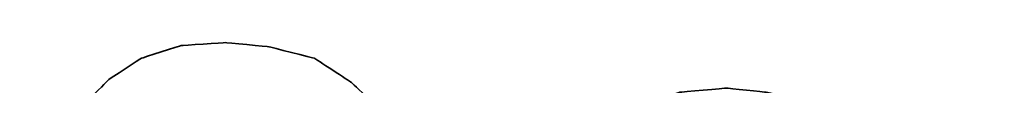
# Model space of a CAD drawing. Header units: millimetres. Extents: x 16.2 to 116, y 28.2 to 93.3.
# Tile 33 of 54: x 101.0044 to 102.5181, y 55.709 to 55.7748. Entities that reach past the tile are written whole.
import ezdxf

# ---------------------------------------------------------------- set-up
doc = ezdxf.new("R2010")
doc.units = ezdxf.units.MM
doc.layers.add('DIM', color=4, linetype='Continuous')
doc.layers.add('layer 1', color=7, linetype='Continuous')

# ---------------------------------------------------------------- blocks, each defined once
blk = doc.blocks.new('TBI MOTION logo(完整正式版)')
at = {"layer": 'layer 1', "color": 22, "lineweight": 35}
blk.add_open_spline([(-64.65375, -6.863749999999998), (-64.65375, -6.863749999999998), (-64.84375, -7.296249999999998), (-64.84375, -7.296249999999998), (-64.84375, -7.296249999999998), (-64.84375, -7.296249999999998), (-64.86875, -7.34375), (-64.86875, -7.34375), (-64.86875, -7.34375), (-64.86875, -7.34375), (-64.86875, -7.36875), (-64.86875, -7.36875), (-64.86875, -7.36875), (-64.86875, -7.36875), (-65.15375, -7.653749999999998), (-65.15375, -7.653749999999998), (-65.15375, -7.653749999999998), (-65.15375, -7.653749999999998), (-65.17875, -7.653749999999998), (-65.17875, -7.653749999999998), (-65.17875, -7.653749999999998), (-65.17875, -7.653749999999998), (-65.20375, -7.678749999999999), (-65.20375, -7.678749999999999), (-65.20375, -7.678749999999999), (-65.20375, -7.678749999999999), (-65.58875, -7.871249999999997), (-65.58875, -7.871249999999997), (-65.58875, -7.871249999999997), (-65.58875, -7.871249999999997), (-65.63375, -7.871249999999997), (-65.63375, -7.871249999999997), (-65.63375, -7.871249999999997), (-65.63375, -7.871249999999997), (-65.65875, -7.893749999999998), (-65.65875, -7.893749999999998), (-65.65875, -7.893749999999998), (-65.65875, -7.893749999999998), (-66.09375, -7.943749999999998), (-66.09375, -7.943749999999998), (-66.09375, -7.943749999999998), (-66.09375, -7.943749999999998), (-66.11375, -7.943749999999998), (-66.11375, -7.943749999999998), (-66.11375, -7.943749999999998), (-66.11375, -7.943749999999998), (-66.16375, -7.943749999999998), (-66.16375, -7.943749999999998), (-66.16375, -7.943749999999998), (-66.16375, -7.943749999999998), (-66.30875, -7.943749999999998), (-66.30875, -7.943749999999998), (-66.30875, -7.943749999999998), (-66.30875, -7.943749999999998), (-66.69375, -7.943749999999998), (-66.69375, -7.943749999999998), (-66.69375, -7.943749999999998), (-66.69375, -7.943749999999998), (-67.07375, -7.943749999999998), (-67.07375, -7.943749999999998), (-67.07375, -7.943749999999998), (-67.07375, -7.943749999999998), (-67.12375, -7.943749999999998), (-67.12375, -7.943749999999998), (-67.12375, -7.943749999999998), (-67.12375, -7.943749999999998), (-67.12375, -7.966249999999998), (-67.12375, -7.966249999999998), (-67.12375, -7.966249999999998), (-67.12375, -7.966249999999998), (-67.14875, -7.991249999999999), (-67.14875, -7.991249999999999), (-67.14875, -7.991249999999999), (-67.14875, -7.991249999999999), (-67.24375, -8.34875), (-67.24375, -8.34875), (-67.24375, -8.34875), (-67.24375, -8.34875), (-67.31374999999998, -8.68625), (-67.31374999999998, -8.68625), (-67.31374999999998, -8.68625), (-67.31374999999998, -8.68625), (-67.26875, -8.68625), (-67.26875, -8.68625), (-67.26875, -8.68625), (-67.26875, -8.68625), (-67.07375, -8.68625), (-67.07375, -8.68625), (-67.07375, -8.68625), (-67.07375, -8.68625), (-66.54875, -8.68625), (-66.54875, -8.68625), (-66.54875, -8.68625), (-66.54875, -8.68625), (-65.82625, -8.68625), (-65.82625, -8.68625), (-65.82625, -8.68625), (-65.82625, -8.68625), (-65.01375, -8.68625), (-65.01375, -8.68625), (-65.01375, -8.68625), (-65.01375, -8.68625), (-64.05375, -8.68625), (-64.05375, -8.68625), (-64.05375, -8.68625), (-64.05375, -8.68625), (-62.08375, -8.68625), (-62.08375, -8.68625), (-62.08375, -8.68625), (-62.08375, -8.68625), (-60.06875, -8.68625), (-60.06875, -8.68625), (-60.06875, -8.68625), (-60.06875, -8.68625), (-59.10875, -8.68625), (-59.10875, -8.68625), (-59.10875, -8.68625), (-59.10875, -8.68625), (-58.29375, -8.68625), (-58.29375, -8.68625), (-58.29375, -8.68625), (-58.29375, -8.68625), (-57.57374999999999, -8.68625), (-57.57374999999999, -8.68625), (-57.57374999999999, -8.68625), (-57.57374999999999, -8.68625), (-57.04875, -8.68625), (-57.04875, -8.68625), (-57.04875, -8.68625), (-57.04875, -8.68625), (-56.85375, -8.68625), (-56.85375, -8.68625), (-56.85375, -8.68625), (-56.85375, -8.68625), (-56.70875, -8.68625), (-56.70875, -8.68625), (-56.70875, -8.68625), (-56.70875, -8.68625), (-56.61375, -8.68625), (-56.61375, -8.68625), (-56.61375, -8.68625), (-56.61375, -8.68625), (-56.56875, -8.68625), (-56.56875, -8.68625), (-56.56875, -8.68625), (-56.56875, -8.68625), (-55.65375, -8.638749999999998), (-55.65375, -8.638749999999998), (-55.65375, -8.638749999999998), (-55.65375, -8.638749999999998), (-54.76874999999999, -8.51875), (-54.76874999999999, -8.51875), (-54.76874999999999, -8.51875), (-54.76874999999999, -8.51875), (-53.90375, -8.30375), (-53.90375, -8.30375), (-53.90375, -8.30375), (-53.90375, -8.30375), (-53.08875, -8.03875), (-53.08875, -8.03875), (-53.08875, -8.03875), (-53.08875, -8.03875), (-52.34375, -7.653749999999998), (-52.34375, -7.653749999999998), (-52.34375, -7.653749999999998), (-52.34375, -7.653749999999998), (-51.69875, -7.296249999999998), (-51.69875, -7.296249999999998), (-51.69875, -7.296249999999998), (-51.69875, -7.296249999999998), (-51.21875, -6.911249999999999), (-51.21875, -6.911249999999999), (-51.21875, -6.911249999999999), (-51.21875, -6.911249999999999), (-50.83375, -6.50375), (-50.83375, -6.50375), (-50.83375, -6.50375), (-50.83375, -6.50375), (-50.44875, -5.94875), (-50.44875, -5.94875), (-50.44875, -5.94875), (-50.44875, -5.94875), (-50.13875, -5.303749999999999), (-50.13875, -5.303749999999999), (-50.13875, -5.303749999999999), (-50.13875, -5.303749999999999), (-49.99375, -4.653749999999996), (-49.99375, -4.653749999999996), (-49.99375, -4.653749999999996), (-49.99375, -4.653749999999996), (-49.92375, -3.98375), (-49.92375, -3.98375), (-49.92375, -3.98375), (-49.92375, -3.98375), (-49.99375, -3.19374), (-49.99375, -3.19374), (-49.99375, -3.19374), (-49.99375, -3.19374), (-50.23374, -2.44874), (-50.23374, -2.44874), (-50.23374, -2.44874), (-50.23374, -2.44874), (-50.59375, -1.87374), (-50.59375, -1.87374), (-50.59375, -1.87374), (-50.59375, -1.87374), (-51.09875, -1.31874), (-51.09875, -1.31874), (-51.09875, -1.31874), (-51.09875, -1.31874), (-51.74375, -0.81875), (-51.74375, -0.81875), (-51.74375, -0.81875), (-51.74375, -0.81875), (-52.53875, -0.48125), (-52.53875, -0.48125), (-52.53875, -0.48125), (-52.53875, -0.48125), (-53.47375, -0.21875), (-53.47375, -0.21875), (-53.47375, -0.21875), (-53.47375, -0.21875), (-54.52875, -0.04874), (-54.52875, -0.04874), (-54.52875, -0.04874), (-54.52875, -0.04874), (-55.65375, 0.12125), (-55.65375, 0.12125), (-55.65375, 0.12125), (-55.65375, 0.12125), (-54.50375, 0.28624), (-54.50375, 0.28624), (-54.50375, 0.28624), (-54.50375, 0.28624), (-53.83375, 0.38124), (-53.83375, 0.38124), (-53.83375, 0.38124), (-53.83375, 0.38124), (-53.18375, 0.50125), (-53.18375, 0.50125), (-53.18375, 0.50125), (-53.18375, 0.50125), (-52.55875, 0.6687400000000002), (-52.55875, 0.6687400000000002), (-52.55875, 0.6687400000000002), (-52.55875, 0.6687400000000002), (-52.03375, 0.86124), (-52.03375, 0.86124), (-52.03375, 0.86124), (-52.03375, 0.86124), (-51.50374, 1.031239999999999), (-51.50374, 1.031239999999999), (-51.50374, 1.031239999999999), (-51.50374, 1.031239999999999), (-51.09875, 1.271249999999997), (-51.09875, 1.271249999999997), (-51.09875, 1.271249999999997), (-51.09875, 1.271249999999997), (-50.71374999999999, 1.48624), (-50.71374999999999, 1.48624), (-50.71374999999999, 1.48624), (-50.71374999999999, 1.48624), (-50.37625, 1.77625), (-50.37625, 1.77625), (-50.37625, 1.77625), (-50.37625, 1.77625), (-49.82375, 2.37625), (-49.82375, 2.37625), (-49.82375, 2.37625), (-49.82375, 2.37625), (-49.41875, 2.996249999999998), (-49.41875, 2.996249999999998), (-49.41875, 2.996249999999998), (-49.41875, 2.996249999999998), (-49.22375, 3.766249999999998), (-49.22375, 3.766249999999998), (-49.22375, 3.766249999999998), (-49.22375, 3.766249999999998), (-49.15375, 4.50874), (-49.15375, 4.50874), (-49.15375, 4.50874), (-49.15375, 4.50874), (-49.20374999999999, 5.251249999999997), (-49.20374999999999, 5.251249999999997), (-49.20374999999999, 5.251249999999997), (-49.20374999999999, 5.251249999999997), (-49.41875, 5.926249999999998), (-49.41875, 5.926249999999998), (-49.41875, 5.926249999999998), (-49.41875, 5.926249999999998), (-49.77875, 6.47625), (-49.77875, 6.47625), (-49.77875, 6.47625), (-49.77875, 6.47625), (-50.33125, 7.026239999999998), (-50.33125, 7.026239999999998), (-50.33125, 7.026239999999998), (-50.33125, 7.026239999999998), (-51.00125, 7.43625), (-51.00125, 7.43625), (-51.00125, 7.43625), (-51.00125, 7.43625), (-51.79375, 7.72625), (-51.79375, 7.72625), (-51.79375, 7.72625), (-51.79375, 7.72625), (-52.72874999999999, 7.891239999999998), (-52.72874999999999, 7.891239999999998), (-52.72874999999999, 7.891239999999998), (-52.72874999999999, 7.891239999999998), (-53.83375, 7.98625), (-53.83375, 7.98625), (-53.83375, 7.98625), (-53.83375, 7.98625), (-53.92875, 7.98625), (-53.92875, 7.98625), (-53.92875, 7.98625), (-53.92875, 7.98625), (-54.26375, 7.98625), (-54.26375, 7.98625), (-54.26375, 7.98625), (-54.26375, 7.98625), (-54.74375, 7.98625), (-54.74375, 7.98625), (-54.74375, 7.98625), (-54.74375, 7.98625), (-55.36875, 7.98625), (-55.36875, 7.98625), (-55.36875, 7.98625), (-55.36875, 7.98625), (-56.13375, 7.98625), (-56.13375, 7.98625), (-56.13375, 7.98625), (-56.13375, 7.98625), (-56.94874999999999, 7.98625), (-56.94874999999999, 7.98625), (-56.94874999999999, 7.98625), (-56.94874999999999, 7.98625), (-58.77625, 7.98625), (-58.77625, 7.98625), (-58.77625, 7.98625), (-58.77625, 7.98625), (-60.59875, 7.98625), (-60.59875, 7.98625), (-60.59875, 7.98625), (-60.59875, 7.98625), (-61.41375, 7.98625), (-61.41375, 7.98625), (-61.41375, 7.98625), (-61.41375, 7.98625), (-62.17875, 7.98625), (-62.17875, 7.98625), (-62.17875, 7.98625), (-62.17875, 7.98625), (-62.80375, 7.98625), (-62.80375, 7.98625), (-62.80375, 7.98625), (-62.80375, 7.98625), (-63.30625, 7.98625), (-63.30625, 7.98625), (-63.30625, 7.98625), (-63.30625, 7.98625), (-63.57375, 7.98625), (-63.57375, 7.98625), (-63.57375, 7.98625), (-63.57375, 7.98625), (-63.57375, 7.96375), (-63.57375, 7.96375), (-63.57375, 7.96375), (-63.57375, 7.96375), (-63.59875, 7.94125), (-63.59875, 7.94125), (-63.59875, 7.94125), (-63.59875, 7.94125), (-63.69375, 7.55625), (-63.69375, 7.55625), (-63.69375, 7.55625), (-63.69375, 7.55625), (-63.76375, 7.246239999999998), (-63.76375, 7.246239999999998), (-63.76375, 7.246239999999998), (-63.76375, 7.246239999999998), (-63.23875000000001, 7.246239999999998), (-63.23875000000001, 7.246239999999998), (-63.23875000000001, 7.246239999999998), (-63.23875000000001, 7.246239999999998), (-62.75875, 7.246239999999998), (-62.75875, 7.246239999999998), (-62.75875, 7.246239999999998), (-62.75875, 7.246239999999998), (-62.61124999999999, 7.246239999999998), (-62.61124999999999, 7.246239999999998), (-62.61124999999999, 7.246239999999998), (-62.61124999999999, 7.246239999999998), (-62.56624999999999, 7.246239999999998), (-62.56624999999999, 7.246239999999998), (-62.56624999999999, 7.246239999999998), (-62.56624999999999, 7.246239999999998), (-62.22875, 7.246239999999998), (-62.22875, 7.246239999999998), (-62.22875, 7.246239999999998), (-62.22875, 7.246239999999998), (-62.20375, 7.246239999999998), (-62.20375, 7.246239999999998), (-62.20375, 7.246239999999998), (-62.20375, 7.246239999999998), (-62.17875, 7.21875), (-62.17875, 7.21875), (-62.17875, 7.21875), (-62.17875, 7.21875), (-61.96374999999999, 7.171249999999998), (-61.96374999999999, 7.171249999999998), (-61.96374999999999, 7.171249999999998), (-61.96374999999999, 7.171249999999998), (-61.72375, 7.126239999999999), (-61.72375, 7.126239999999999), (-61.72375, 7.126239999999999), (-61.72375, 7.126239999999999), (-61.70374999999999, 7.126239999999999), (-61.70374999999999, 7.126239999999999), (-61.70374999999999, 7.126239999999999), (-61.70374999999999, 7.126239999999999), (-61.55875, 7.076239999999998), (-61.55875, 7.076239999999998), (-61.55875, 7.076239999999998), (-61.55875, 7.076239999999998), (-61.50875, 7.076239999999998), (-61.50875, 7.076239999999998), (-61.50875, 7.076239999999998), (-61.50875, 7.076239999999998), (-61.48375, 7.026239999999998), (-61.48375, 7.026239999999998), (-61.48375, 7.026239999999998), (-61.48375, 7.026239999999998), (-61.31875, 6.83375), (-61.31875, 6.83375), (-61.31875, 6.83375), (-61.31875, 6.83375), (-61.29375, 6.81125), (-61.29375, 6.81125), (-61.29375, 6.81125), (-61.29375, 6.81125), (-61.29375, 6.786249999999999), (-61.29375, 6.786249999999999), (-61.29375, 6.786249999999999), (-61.29375, 6.786249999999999), (-61.19875, 6.50124), (-61.19875, 6.50124), (-61.19875, 6.50124), (-61.19875, 6.50124), (-61.17375, 6.45124), (-61.17375, 6.45124), (-61.17375, 6.45124), (-61.17375, 6.45124), (-61.19875, 6.40625), (-61.19875, 6.40625), (-61.19875, 6.40625), (-61.19875, 6.40625), (-61.26875, 5.99624), (-61.26875, 5.99624), (-61.26875, 5.99624), (-61.26875, 5.99624), (-61.26875, 5.85125), (-61.26875, 5.85125), (-61.26875, 5.85125), (-61.26875, 5.85125), (-61.26875, 5.826249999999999), (-61.26875, 5.826249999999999), (-61.26875, 5.826249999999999), (-61.26875, 5.826249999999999), (-61.29375, 5.80625), (-61.29375, 5.80625), (-61.29375, 5.80625), (-61.29375, 5.80625), (-61.34125, 5.661249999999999), (-61.34125, 5.661249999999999), (-61.34125, 5.661249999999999), (-61.34125, 5.661249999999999), (-61.41375, 5.44625), (-61.41375, 5.44625), (-61.41375, 5.44625), (-61.41375, 5.44625), (-61.48375, 5.15625), (-61.48375, 5.15625), (-61.48375, 5.15625), (-61.48375, 5.15625), (-61.58375, 4.82124), (-61.58375, 4.82124), (-61.58375, 4.82124), (-61.58375, 4.82124), (-61.79875, 4.00375), (-61.79875, 4.00375), (-61.79875, 4.00375), (-61.79875, 4.00375), (-62.05875, 2.996249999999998), (-62.05875, 2.996249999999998), (-62.05875, 2.996249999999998), (-62.05875, 2.996249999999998), (-62.34875, 1.916249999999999), (-62.34875, 1.916249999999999), (-62.34875, 1.916249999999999), (-62.34875, 1.916249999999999), (-62.97375, -0.4112399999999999), (-62.97375, -0.4112399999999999), (-62.97375, -0.4112399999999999), (-62.97375, -0.4112399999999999), (-63.59875, -2.75875), (-63.59875, -2.75875), (-63.59875, -2.75875), (-63.59875, -2.75875), (-63.88374999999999, -3.863739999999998), (-63.88374999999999, -3.863739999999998), (-63.88374999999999, -3.863739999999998), (-63.88374999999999, -3.863739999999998), (-64.14875, -4.823739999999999), (-64.14875, -4.823739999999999), (-64.14875, -4.823739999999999), (-64.14875, -4.823739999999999), (-64.36375, -5.64125), (-64.36375, -5.64125), (-64.36375, -5.64125), (-64.36375, -5.64125), (-64.43625, -5.97625), (-64.43625, -5.97625), (-64.43625, -5.97625), (-64.43625, -5.97625), (-64.50875, -6.286249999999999), (-64.50875, -6.286249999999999), (-64.50875, -6.286249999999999), (-64.50875, -6.286249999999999), (-64.50875, -6.308749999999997), (-64.50875, -6.308749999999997), (-64.50875, -6.308749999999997), (-64.50875, -6.308749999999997), (-64.57875, -6.50375), (-64.57875, -6.50375), (-64.57875, -6.50375), (-64.57875, -6.50375), (-64.62875, -6.69625), (-64.62875, -6.69625), (-64.62875, -6.69625), (-64.62875, -6.69625), (-64.62875, -6.768749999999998), (-64.62875, -6.768749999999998), (-64.62875, -6.768749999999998), (-64.62875, -6.768749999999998), (-64.62875, -6.813749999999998), (-64.62875, -6.813749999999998), (-64.62875, -6.813749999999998), (-64.62875, -6.813749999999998), (-64.62875, -6.83875), (-64.62875, -6.83875), (-64.62875, -6.83875), (-64.62875, -6.83875), (-64.65375, -6.863749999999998), (-64.65375, -6.863749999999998)], degree=3, knots=[0, 0, 0, 0, 0.0071942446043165, 0.0071942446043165, 0.0071942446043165, 0.0071942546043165, 0.0143884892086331, 0.0143884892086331, 0.0143884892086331, 0.0143884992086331, 0.0215827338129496, 0.0215827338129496, 0.0215827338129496, 0.0215827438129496, 0.0287769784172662, 0.0287769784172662, 0.0287769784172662, 0.0287769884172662, 0.0359712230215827, 0.0359712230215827, 0.0359712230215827, 0.0359712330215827, 0.0431654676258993, 0.0431654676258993, 0.0431654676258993, 0.0431654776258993, 0.0503597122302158, 0.0503597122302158, 0.0503597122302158, 0.0503597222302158, 0.0575539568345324, 0.0575539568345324, 0.0575539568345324, 0.0575539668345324, 0.0647482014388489, 0.0647482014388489, 0.0647482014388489, 0.0647482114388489, 0.0719424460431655, 0.0719424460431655, 0.0719424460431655, 0.0719424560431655, 0.079136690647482, 0.079136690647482, 0.079136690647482, 0.079136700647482, 0.0863309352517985, 0.0863309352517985, 0.0863309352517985, 0.0863309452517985, 0.0935251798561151, 0.0935251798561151, 0.0935251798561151, 0.0935251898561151, 0.1007194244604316, 0.1007194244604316, 0.1007194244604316, 0.1007194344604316, 0.1079136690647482, 0.1079136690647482, 0.1079136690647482, 0.1079136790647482, 0.1151079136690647, 0.1151079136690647, 0.1151079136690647, 0.1151079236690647, 0.1223021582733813, 0.1223021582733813, 0.1223021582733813, 0.1223021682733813, 0.1294964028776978, 0.1294964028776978, 0.1294964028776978, 0.1294964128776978, 0.1366906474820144, 0.1366906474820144, 0.1366906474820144, 0.1366906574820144, 0.1438848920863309, 0.1438848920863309, 0.1438848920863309, 0.1438849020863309, 0.1510791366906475, 0.1510791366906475, 0.1510791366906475, 0.1510791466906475, 0.158273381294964, 0.158273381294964, 0.158273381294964, 0.158273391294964, 0.1654676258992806, 0.1654676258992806, 0.1654676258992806, 0.1654676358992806, 0.1726618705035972, 0.1726618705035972, 0.1726618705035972, 0.1726618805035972, 0.1798561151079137, 0.1798561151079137, 0.1798561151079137, 0.1798561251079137, 0.1870503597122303, 0.1870503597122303, 0.1870503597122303, 0.1870503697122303, 0.1942446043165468, 0.1942446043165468, 0.1942446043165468, 0.1942446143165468, 0.2014388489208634, 0.2014388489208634, 0.2014388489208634, 0.2014388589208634, 0.2086330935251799, 0.2086330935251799, 0.2086330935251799, 0.2086331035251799, 0.2158273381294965, 0.2158273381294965, 0.2158273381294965, 0.2158273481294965, 0.2230215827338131, 0.2230215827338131, 0.2230215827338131, 0.2230215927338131, 0.2302158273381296, 0.2302158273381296, 0.2302158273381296, 0.2302158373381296, 0.2374100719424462, 0.2374100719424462, 0.2374100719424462, 0.2374100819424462, 0.2446043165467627, 0.2446043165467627, 0.2446043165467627, 0.2446043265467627, 0.2517985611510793, 0.2517985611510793, 0.2517985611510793, 0.2517985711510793, 0.2589928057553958, 0.2589928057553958, 0.2589928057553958, 0.2589928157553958, 0.2661870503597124, 0.2661870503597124, 0.2661870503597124, 0.2661870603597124, 0.273381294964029, 0.273381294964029, 0.273381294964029, 0.273381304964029, 0.2805755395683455, 0.2805755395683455, 0.2805755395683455, 0.2805755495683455, 0.2877697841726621, 0.2877697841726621, 0.2877697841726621, 0.2877697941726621, 0.2949640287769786, 0.2949640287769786, 0.2949640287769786, 0.2949640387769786, 0.3021582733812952, 0.3021582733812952, 0.3021582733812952, 0.3021582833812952, 0.3093525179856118, 0.3093525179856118, 0.3093525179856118, 0.3093525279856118, 0.3165467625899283, 0.3165467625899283, 0.3165467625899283, 0.3165467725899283, 0.3237410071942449, 0.3237410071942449, 0.3237410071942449, 0.3237410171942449, 0.3309352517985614, 0.3309352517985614, 0.3309352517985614, 0.3309352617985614, 0.338129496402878, 0.338129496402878, 0.338129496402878, 0.338129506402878, 0.3453237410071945, 0.3453237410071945, 0.3453237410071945, 0.3453237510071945, 0.3525179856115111, 0.3525179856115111, 0.3525179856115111, 0.3525179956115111, 0.3597122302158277, 0.3597122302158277, 0.3597122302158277, 0.3597122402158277, 0.3669064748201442, 0.3669064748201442, 0.3669064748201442, 0.3669064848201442, 0.3741007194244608, 0.3741007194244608, 0.3741007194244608, 0.3741007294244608, 0.3812949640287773, 0.3812949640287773, 0.3812949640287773, 0.3812949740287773, 0.3884892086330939, 0.3884892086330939, 0.3884892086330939, 0.3884892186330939, 0.3956834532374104, 0.3956834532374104, 0.3956834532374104, 0.3956834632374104, 0.4028776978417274, 0.4028776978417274, 0.4028776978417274, 0.4028777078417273, 0.4100719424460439, 0.4100719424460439, 0.4100719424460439, 0.4100719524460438, 0.4172661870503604, 0.4172661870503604, 0.4172661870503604, 0.4172661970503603, 0.4244604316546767, 0.4244604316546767, 0.4244604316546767, 0.4244604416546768, 0.4316546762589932, 0.4316546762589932, 0.4316546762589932, 0.4316546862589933, 0.4388489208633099, 0.4388489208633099, 0.4388489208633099, 0.4388489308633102, 0.4460431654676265, 0.4460431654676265, 0.4460431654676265, 0.4460431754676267, 0.453237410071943, 0.453237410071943, 0.453237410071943, 0.4532374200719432, 0.4604316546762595, 0.4604316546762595, 0.4604316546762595, 0.4604316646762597, 0.467625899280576, 0.467625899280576, 0.467625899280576, 0.467625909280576, 0.4748201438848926, 0.4748201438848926, 0.4748201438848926, 0.4748201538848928, 0.4820143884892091, 0.4820143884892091, 0.4820143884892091, 0.4820143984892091, 0.4892086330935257, 0.4892086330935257, 0.4892086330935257, 0.4892086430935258, 0.4964028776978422, 0.4964028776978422, 0.4964028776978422, 0.4964028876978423, 0.5035971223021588, 0.5035971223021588, 0.5035971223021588, 0.5035971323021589, 0.5107913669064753, 0.5107913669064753, 0.5107913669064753, 0.5107913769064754, 0.5179856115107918, 0.5179856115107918, 0.5179856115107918, 0.5179856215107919, 0.5251798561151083, 0.5251798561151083, 0.5251798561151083, 0.5251798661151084, 0.5323741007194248, 0.5323741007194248, 0.5323741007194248, 0.5323741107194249, 0.5395683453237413, 0.5395683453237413, 0.5395683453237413, 0.5395683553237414, 0.5467625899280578, 0.5467625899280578, 0.5467625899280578, 0.5467625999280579, 0.5539568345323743, 0.5539568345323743, 0.5539568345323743, 0.5539568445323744, 0.5611510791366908, 0.5611510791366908, 0.5611510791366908, 0.5611510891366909, 0.5683453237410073, 0.5683453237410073, 0.5683453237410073, 0.5683453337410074, 0.5755395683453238, 0.5755395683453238, 0.5755395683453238, 0.5755395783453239, 0.5827338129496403, 0.5827338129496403, 0.5827338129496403, 0.5827338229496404, 0.5899280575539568, 0.5899280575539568, 0.5899280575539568, 0.5899280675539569, 0.5971223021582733, 0.5971223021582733, 0.5971223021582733, 0.5971223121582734, 0.60431654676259, 0.60431654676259, 0.60431654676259, 0.6043165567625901, 0.6115107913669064, 0.6115107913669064, 0.6115107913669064, 0.6115108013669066, 0.618705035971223, 0.618705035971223, 0.618705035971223, 0.6187050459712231, 0.6258992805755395, 0.6258992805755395, 0.6258992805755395, 0.6258992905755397, 0.633093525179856, 0.633093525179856, 0.633093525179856, 0.6330935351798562, 0.6402877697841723, 0.6402877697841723, 0.6402877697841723, 0.6402877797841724, 0.6474820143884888, 0.6474820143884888, 0.6474820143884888, 0.6474820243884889, 0.6546762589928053, 0.6546762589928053, 0.6546762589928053, 0.6546762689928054, 0.6618705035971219, 0.6618705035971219, 0.6618705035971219, 0.6618705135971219, 0.6690647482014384, 0.6690647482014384, 0.6690647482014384, 0.6690647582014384, 0.6762589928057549, 0.6762589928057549, 0.6762589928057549, 0.6762590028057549, 0.6834532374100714, 0.6834532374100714, 0.6834532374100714, 0.6834532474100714, 0.6906474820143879, 0.6906474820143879, 0.6906474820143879, 0.6906474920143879, 0.6978417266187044, 0.6978417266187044, 0.6978417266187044, 0.6978417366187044, 0.7050359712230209, 0.7050359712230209, 0.7050359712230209, 0.7050359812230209, 0.7122302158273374, 0.7122302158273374, 0.7122302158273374, 0.7122302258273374, 0.7194244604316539, 0.7194244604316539, 0.7194244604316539, 0.7194244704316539, 0.7266187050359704, 0.7266187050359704, 0.7266187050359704, 0.7266187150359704, 0.7338129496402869, 0.7338129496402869, 0.7338129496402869, 0.7338129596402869, 0.7410071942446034, 0.7410071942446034, 0.7410071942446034, 0.7410072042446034, 0.7482014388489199, 0.7482014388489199, 0.7482014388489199, 0.7482014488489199, 0.7553956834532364, 0.7553956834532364, 0.7553956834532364, 0.7553956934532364, 0.7625899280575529, 0.7625899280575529, 0.7625899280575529, 0.7625899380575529, 0.7697841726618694, 0.7697841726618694, 0.7697841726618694, 0.7697841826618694, 0.7769784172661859, 0.7769784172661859, 0.7769784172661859, 0.7769784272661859, 0.7841726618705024, 0.7841726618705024, 0.7841726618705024, 0.7841726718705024, 0.7913669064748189, 0.7913669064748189, 0.7913669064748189, 0.7913669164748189, 0.7985611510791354, 0.7985611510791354, 0.7985611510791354, 0.7985611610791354, 0.8057553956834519, 0.8057553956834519, 0.8057553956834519, 0.8057554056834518, 0.8129496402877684, 0.8129496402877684, 0.8129496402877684, 0.8129496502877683, 0.8201438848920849, 0.8201438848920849, 0.8201438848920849, 0.820143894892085, 0.8273381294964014, 0.8273381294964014, 0.8273381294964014, 0.8273381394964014, 0.8345323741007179, 0.8345323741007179, 0.8345323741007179, 0.834532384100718, 0.8417266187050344, 0.8417266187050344, 0.8417266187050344, 0.8417266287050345, 0.8489208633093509, 0.8489208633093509, 0.8489208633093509, 0.848920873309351, 0.8561151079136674, 0.8561151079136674, 0.8561151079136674, 0.8561151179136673, 0.8633093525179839, 0.8633093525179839, 0.8633093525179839, 0.8633093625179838, 0.8705035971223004, 0.8705035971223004, 0.8705035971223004, 0.8705036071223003, 0.8776978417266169, 0.8776978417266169, 0.8776978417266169, 0.8776978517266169, 0.8848920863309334, 0.8848920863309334, 0.8848920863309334, 0.8848920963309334, 0.8920863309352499, 0.8920863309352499, 0.8920863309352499, 0.8920863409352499, 0.8992805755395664, 0.8992805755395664, 0.8992805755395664, 0.8992805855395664, 0.9064748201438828, 0.9064748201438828, 0.9064748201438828, 0.9064748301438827, 0.9136690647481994, 0.9136690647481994, 0.9136690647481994, 0.9136690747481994, 0.920863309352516, 0.920863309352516, 0.920863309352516, 0.920863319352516, 0.9280575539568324, 0.9280575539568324, 0.9280575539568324, 0.9280575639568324, 0.9352517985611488, 0.9352517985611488, 0.9352517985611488, 0.9352518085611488, 0.9424460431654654, 0.9424460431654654, 0.9424460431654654, 0.9424460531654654, 0.949640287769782, 0.949640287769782, 0.949640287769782, 0.949640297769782, 0.9568345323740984, 0.9568345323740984, 0.9568345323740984, 0.9568345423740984, 0.9640287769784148, 0.9640287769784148, 0.9640287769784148, 0.9640287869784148, 0.9712230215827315, 0.9712230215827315, 0.9712230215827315, 0.9712230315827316, 0.9784172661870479, 0.9784172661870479, 0.9784172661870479, 0.978417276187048, 0.9856115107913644, 0.9856115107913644, 0.9856115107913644, 0.9856115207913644, 0.9928057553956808, 0.9928057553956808, 0.9928057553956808, 0.9928057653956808, 1, 1, 1, 1], dxfattribs=at)

msp = doc.modelspace()

# ---------------------------------------------------------------- block references
at = {"layer": 'DIM', "color": 7, "xscale": 0.0907909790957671, "yscale": 0.0907909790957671, "zscale": 0.0907909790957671, "rotation": 90}
msp.add_blockref('TBI MOTION logo(完整正式版)', (101.7294755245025, 60.2375193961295), dxfattribs=at)

doc.saveas('drawing.dxf')
